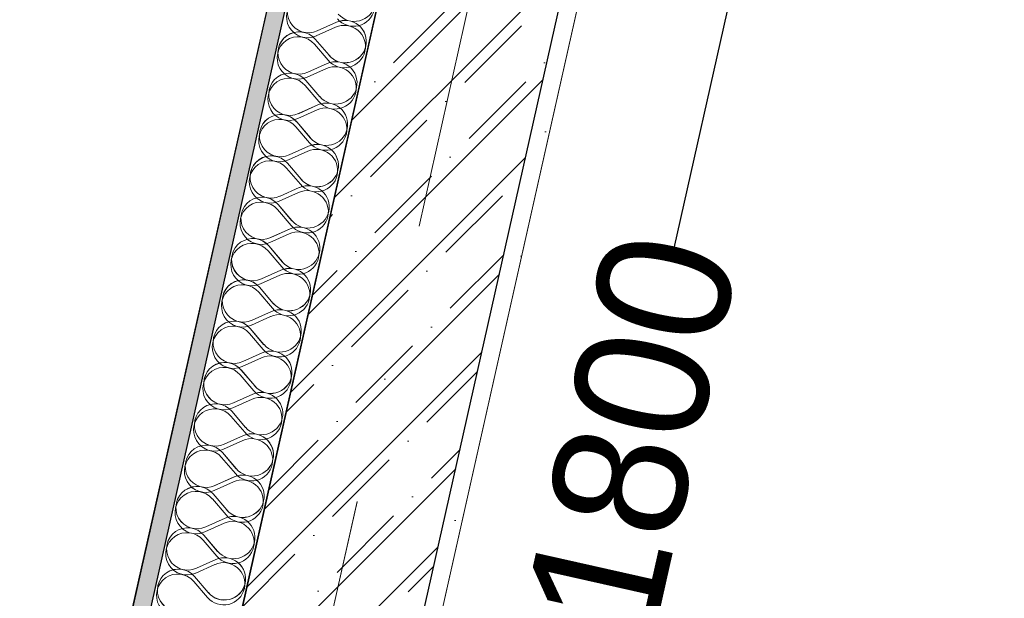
# Model space of a CAD drawing. Header units: millimetres. Extents: x -7145531 to -6681560, y 6117368 to 6219355.
# Tile 30 of 144: x -6936649 to -6935542, y 6132318 to 6132969. Entities that reach past the tile are written whole.
import ezdxf
from ezdxf.enums import TextEntityAlignment as Align

# ---------------------------------------------------------------- set-up
doc = ezdxf.new("R2010")
doc.units = ezdxf.units.MM
doc.header["$MEASUREMENT"] = 0
doc.linetypes.add('Штрихпунктирная', pattern=[670.277762, 352.777767, -176.388884, 0, -141.111112])
for name, color, linetype in [('S - квартира_помещение.АР', 7, 'Continuous'), ('S - МОП.АР', 7, 'Continuous'), ('АР-Стены_внешние_.АР', 7, 'Continuous'), ('АР-Стены_Перегородки_межквартирные_200.АР', 7, 'Continuous'), ('АР-Чертеж-Оси_Осевые размеры.АР', 7, 'Continuous'), ('АР-Чертеж-Размеры.АР', 7, 'Continuous')]:
    doc.layers.add(name, color=color, linetype=linetype)
for name, color, linetype, lineweight in [('АР-Стены_внешние_.АР_Ном._пера__1', 7, 'Continuous', 0), ('АР-Стены_Перегородки_межквартирные_200.АР_Ном._пера__1', 7, 'Continuous', 15), ('АР-Чертеж-Оси_Осевые размеры.АР_Ном._пера__120', 7, 'Continuous', 0)]:
    doc.layers.add(name, color=color, linetype=linetype, lineweight=lineweight)
doc.styles.add('РЎР“Р•РќР•Р\xa0Р\x98Р\xa0_РЎРўР\x98Р›Р¬_3', font='GOTHIC.TTF')
doc.dimstyles.new('СГЕНЕРИР_СТИЛЬ__1', dxfattribs={"dimtxt": 150, "dimasz": 237.5, "dimexe": 0.18, "dimexo": 0.0625, "dimgap": 0, "dimtad": 1, "dimdec": 0, "dimzin": 0, "dimdsep": 46, "dimtxsty": 'РЎР“Р•РќР•Р\xa0Р\x98Р\xa0_РЎРўР\x98Р›Р¬_3', "dimblk": 'ARROWHEAD_6', "dimblk1": 'ARROWHEAD_6', "dimblk2": 'ARROWHEAD_6', "dimcen": 0.09, "dimse1": 1, "dimse2": 1, "dimclrd": 7, "dimclre": 7, "dimclrt": 7, "dimazin": 0, "dimtfac": 1, "dimtdec": 4, "dimtmove": 0, "dimatfit": 3, "dimfxl": 1, "dimtolj": 1, "dimtzin": 0, "dimarcsym": 0})
doc.dimstyles.new('СГЕНЕРИР_СТИЛЬ__2', dxfattribs={"dimtxt": 400, "dimasz": 332.5, "dimexe": 0.18, "dimexo": 0.0625, "dimgap": 0, "dimtad": 1, "dimdec": 0, "dimzin": 0, "dimdsep": 46, "dimtxsty": 'РЎР“Р•РќР•Р\xa0Р\x98Р\xa0_РЎРўР\x98Р›Р¬_3', "dimblk": 'ARROWHEAD_6', "dimblk1": 'ARROWHEAD_6', "dimblk2": 'ARROWHEAD_6', "dimcen": 0.09, "dimse1": 1, "dimse2": 1, "dimclrd": 7, "dimclre": 7, "dimclrt": 7, "dimazin": 0, "dimtfac": 1, "dimtdec": 4, "dimtmove": 0, "dimatfit": 3, "dimfxl": 1, "dimtolj": 1, "dimtzin": 0, "dimarcsym": 0})
pattern_1 = [(45, (-6566190.34, 6563027.8), (-111.369318, 111.369318), [0, -105, 0, -157.5]), (110, (-6565840.34, 6563027.8), (148.001588, 53.868173), [0, -77, 0, -133])]
pattern_2 = [(45, (-6338440.43, 6562625.56), (-111.369318, 111.369318), [0, -105, 0, -157.5]), (110, (-6338090.43, 6562625.56), (148.001588, 53.868173), [0, -77, 0, -133])]

# ---------------------------------------------------------------- blocks, each defined once
blk = doc.blocks.new('*X424', base_point=(-6566190.3, 6562677.8))
at = {"layer": 'АР-Стены_внешние_.АР_Ном._пера__1', "color": 7, "linetype": 'Continuous', "lineweight": 0}
for p, q in [((-7164064.4, 6133358.5), (-7164042.7, 6133368.3)), ((-7164066.5, 6133349.2), (-7164051, 6133331.1)), ((-7164074.8, 6133312), (-7164053.1, 6133321.8)), ((-7164076.9, 6133302.7), (-7164061.5, 6133284.6)), ((-7164085.3, 6133265.6), (-7164063.5, 6133275.3)), ((-7164087.3, 6133256.3), (-7164071.9, 6133238.2)), ((-7164095.7, 6133219.1), (-7164074, 6133228.9)), ((-7164097.8, 6133209.8), (-7164082.3, 6133191.7)), ((-7164106.1, 6133172.7), (-7164084.4, 6133182.4)), ((-7164108.2, 6133163.4), (-7164092.8, 6133145.3)), ((-7164116.6, 6133126.2), (-7164094.8, 6133136)), ((-7164118.6, 6133116.9), (-7164103.2, 6133098.8)), ((-7164127, 6133079.7), (-7164105.3, 6133089.5)), ((-7164129.1, 6133070.4), (-7164113.6, 6133052.3)), ((-7164137.4, 6133033.3), (-7164115.7, 6133043)), ((-7164139.5, 6133024), (-7164124.1, 6133005.9)), ((-7164147.9, 6132986.8), (-7164126.1, 6132996.6)), ((-7164150, 6132977.5), (-7164134.5, 6132959.4)), ((-7164158.3, 6132940.3), (-7164136.6, 6132950.1)), ((-7164160.4, 6132931.1), (-7164144.9, 6132912.9)), ((-7164168.7, 6132893.9), (-7164147, 6132903.7)), ((-7164170.8, 6132884.6), (-7164155.4, 6132866.5)), ((-7164179.2, 6132847.4), (-7164157.5, 6132857.2)), ((-7164181.3, 6132838.1), (-7164165.8, 6132820)), ((-7164189.6, 6132801), (-7164167.9, 6132810.7)), ((-7164191.7, 6132791.7), (-7164176.2, 6132773.6)), ((-7164200, 6132754.5), (-7164178.3, 6132764.3)), ((-7164202.1, 6132745.2), (-7164186.7, 6132727.1))]:
    blk.add_line(p, q, dxfattribs=at)
for centre, start, end in [((-7164074.1, 6133380.2), 40.4718, 294.2116), ((-7164022.5, 6133393), 220.4718, 347.3417), ((-7164032.9, 6133346.6), 347.3417, 114.2116), ((-7164084.6, 6133333.8), 40.4718, 294.2116), ((-7164032.9, 6133346.6), 220.4718, 347.3417), ((-7164043.3, 6133300.1), 347.3417, 114.2116), ((-7164095, 6133287.3), 40.4718, 294.2116), ((-7164043.3, 6133300.1), 220.4718, 347.3417), ((-7164053.8, 6133253.6), 347.3417, 114.2116), ((-7164105.5, 6133240.8), 40.4718, 294.2116), ((-7164053.8, 6133253.6), 220.4718, 347.3417), ((-7164064.2, 6133207.2), 347.3417, 114.2116), ((-7164115.9, 6133194.4), 40.4718, 294.2116), ((-7164064.2, 6133207.2), 220.4718, 347.3417), ((-7164074.6, 6133160.7), 347.3417, 114.2116), ((-7164126.3, 6133147.9), 40.4718, 294.2116), ((-7164074.6, 6133160.7), 220.4718, 347.3417), ((-7164085.1, 6133114.2), 347.3417, 114.2116), ((-7164136.8, 6133101.4), 40.4718, 294.2116), ((-7164085.1, 6133114.2), 220.4718, 347.3417), ((-7164095.5, 6133067.8), 347.3417, 114.2116), ((-7164147.2, 6133055), 40.4718, 294.2116), ((-7164095.5, 6133067.8), 220.4718, 347.3417), ((-7164105.9, 6133021.3), 347.3417, 114.2116), ((-7164157.6, 6133008.5), 40.4718, 294.2116), ((-7164105.9, 6133021.3), 220.4718, 347.3417), ((-7164116.4, 6132974.9), 347.3417, 114.2116), ((-7164168.1, 6132962.1), 40.4718, 294.2116), ((-7164116.4, 6132974.9), 220.4718, 347.3417), ((-7164126.8, 6132928.4), 347.3417, 114.2116), ((-7164178.5, 6132915.6), 40.4718, 294.2116), ((-7164126.8, 6132928.4), 220.4718, 347.3417), ((-7164137.3, 6132881.9), 347.3417, 114.2116), ((-7164188.9, 6132869.1), 40.4718, 294.2116), ((-7164137.3, 6132881.9), 220.4718, 347.3417), ((-7164147.7, 6132835.5), 347.3417, 114.2116), ((-7164199.4, 6132822.7), 40.4718, 294.2116), ((-7164147.7, 6132835.5), 220.4718, 347.3417), ((-7164158.1, 6132789), 347.3417, 114.2116), ((-7164209.8, 6132776.2), 40.4718, 294.2116), ((-7164158.1, 6132789), 220.4718, 347.3417), ((-7164168.6, 6132742.6), 347.3417, 114.2116), ((-7164220.2, 6132729.8), 40.4718, 294.2116), ((-7164168.6, 6132742.6), 220.4718, 347.3417)]:
    blk.add_arc(centre, 23.8, start, end, dxfattribs=at)
blk = doc.blocks.new('Стена_163_8', base_point=(-7164340.2, 6132132.6))
at = {"layer": 'АР-Стены_внешние_.АР', "linetype": 'Continuous', "lineweight": 0, "true_color": 0x000000}
h = blk.add_hatch(dxfattribs=at)
h.set_pattern_fill('ШТУКАТУРКА__ГИПС_01_0008', color=18, style=0, pattern_type=2)
h.set_pattern_definition(pattern_1)
h.paths.add_polyline_path([(-7161215.8, 6146317.8), (-7164394.4, 6132165.3), (-7164374.8, 6132160.9), (-7161196.3, 6146313.5)])
at = {"layer": 'АР-Стены_внешние_.АР_Ном._пера__1', "color": 7, "linetype": 'Continuous', "lineweight": 0}
blk.add_line((-7161196.3, 6146313.5), (-7164374.8, 6132160.9), dxfattribs=at)
at = {"layer": 'АР-Стены_внешние_.АР_Ном._пера__1', "color": 7, "linetype": 'Continuous', "lineweight": 0, "flags": 128}
for points in [[(-7161215.8, 6146317.8), (-7164394.4, 6132165.3)], [(-7164277.3, 6132139), (-7161098.7, 6146291.6)]]:
    blk.add_lwpolyline(points, dxfattribs=at)
at = {"layer": 'АР-Стены_внешние_.АР', "color": 7, "lineweight": 0}
blk.add_blockref('*X424', (-6566190.3, 6562677.8), dxfattribs=at)
blk = doc.blocks.new('Стандартный Маркер Сетки[63]_8', base_point=(-7160680.9, 6147693.7))
at = {"layer": 'АР-Чертеж-Оси_Осевые размеры.АР_Ном._пера__120', "color": 7, "linetype": 'Штрихпунктирная', "lineweight": 0}
blk.add_line((-7160787.5, 6147219.2), (-7165571.2, 6125919.8), dxfattribs=at)
at = {"layer": 'АР-Чертеж-Оси_Осевые размеры.АР_Ном._пера__120', "color": 7, "lineweight": 0, "style": 'РЎР“Р•РќР•Р\xa0Р\x98Р\xa0_РЎРўР\x98Р›Р¬_3'}
blk.add_attdef('AC_MarkerText_1', text='', height=350, rotation=347.3417, dxfattribs=at).set_placement((-7165717.5, 6125138.4), align=Align.TOP_CENTER)
blk = doc.blocks.new('Стандартный Маркер Сетки[83]_8', base_point=(-7160680.9, 6147693.7))
at = {"layer": 'АР-Чертеж-Оси_Осевые размеры.АР_Ном._пера__120', "color": 7, "linetype": 'Штрихпунктирная', "lineweight": 0}
blk.add_line((-7160787.5, 6147219.2), (-7165571.2, 6125919.8), dxfattribs=at)
at = {"layer": 'АР-Чертеж-Оси_Осевые размеры.АР_Ном._пера__120', "color": 7, "lineweight": 0, "style": 'РЎР“Р•РќР•Р\xa0Р\x98Р\xa0_РЎРўР\x98Р›Р¬_3'}
blk.add_attdef('AC_MarkerText_1', text='', height=350, rotation=347.3417, dxfattribs=at).set_placement((-7165717.5, 6125138.4), align=Align.TOP_CENTER)
blk = doc.blocks.new('ARROWHEAD_6')
at = {"color": 0, "linetype": 'Continuous', "lineweight": 0}
for p, q in [((-0.5, -0.5), (0.5, 0.5)), ((0, 0), (-1, 0))]:
    blk.add_line(p, q, dxfattribs=at)
blk = doc.blocks.new('*D584', base_point=(-6566190.3, 6562677.8))
at = {"layer": 'Defpoints', "color": 0, "linetype": 'Continuous', "transparency": 16777216}
for p in [(-6935996.3, 6133643), (-6932158.9, 6132703.9), (-6937658.3, 6126243)]:
    blk.add_point(p, dxfattribs=at)
at = {"layer": 'АР-Чертеж-Оси_Осевые размеры.АР', "color": 7, "linetype": 'Continuous', "lineweight": -2, "transparency": 16777216}
for p, q in [((-6937333.9, 6126170.2), (-6936333.6, 6125945.5)), ((-6934128.8, 6125450.3), (-6935165.7, 6125683.2))]:
    blk.add_line(p, q, dxfattribs=at)
at = {"layer": 'АР-Чертеж-Оси_Осевые размеры.АР', "color": 7, "linetype": 'Continuous', "lineweight": -2, "transparency": 16777216, "xscale": 332.5, "yscale": 332.5, "zscale": 332.5}
for p, rotation in [((-6937658.3, 6126243), 167.3417232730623), ((-6933804.3, 6125377.5), 347.3417232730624)]:
    blk.add_blockref('ARROWHEAD_6', p, dxfattribs=dict(at, rotation=rotation))
at = {"layer": 'АР-Чертеж-Оси_Осевые размеры.АР', "color": 7, "linetype": 'Continuous', "lineweight": 0, "transparency": 16777216, "insert": (-6935749.6, 6125814.4), "char_height": 400, "attachment_point": 5, "rotation": 347.3417, "style": 'РЎР“Р•РќР•Р\xa0Р\x98Р\xa0_РЎРўР\x98Р›Р¬_3'}
blk.add_mtext('\\A1;3950', dxfattribs=at)
blk = doc.blocks.new('*D590', base_point=(-6566190.3, 6562677.8))
at = {"layer": 'Defpoints', "color": 0, "linetype": 'Continuous', "transparency": 16777216}
for p in [(-6936039.5, 6133451.3), (-6936590.3, 6131730.4), (-6936155.9, 6131632.8)]:
    blk.add_point(p, dxfattribs=at)
at = {"layer": 'АР-Чертеж-Размеры.АР', "color": 7, "linetype": 'Continuous', "lineweight": -2, "transparency": 16777216}
for p, q in [((-6935813.6, 6133157.1), (-6935913.5, 6132712.1)), ((-6936103.9, 6131864.5), (-6936007, 6132295.9))]:
    blk.add_line(p, q, dxfattribs=at)
at = {"layer": 'АР-Чертеж-Размеры.АР', "color": 7, "linetype": 'Continuous', "lineweight": -2, "transparency": 16777216, "xscale": 237.5, "yscale": 237.5, "zscale": 237.5}
for p, rotation in [((-6935761.5, 6133388.9), 77.3410680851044), ((-6936155.9, 6131632.8), 257.3410680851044)]:
    blk.add_blockref('ARROWHEAD_6', p, dxfattribs=dict(at, rotation=rotation))
at = {"layer": 'АР-Чертеж-Размеры.АР', "color": 7, "linetype": 'Continuous', "lineweight": 0, "transparency": 16777216, "insert": (-6935960.3, 6132504), "char_height": 150, "attachment_point": 5, "rotation": 77.3411, "style": 'РЎР“Р•РќР•Р\xa0Р\x98Р\xa0_РЎРўР\x98Р›Р¬_3'}
blk.add_mtext('\\A1;1800', dxfattribs=at)
blk = doc.blocks.new('Стена_173_8', base_point=(-7164183.8, 6132097.5))
at = {"layer": 'АР-Стены_внешние_.АР', "linetype": 'Continuous', "lineweight": 0, "true_color": 0x000000}
h = blk.add_hatch(dxfattribs=at)
h.set_pattern_fill('ЖЕЛЕЗОБЕТОН__PROJECT__0008', color=18, style=0, pattern_type=2)
h.set_pattern_definition([(45, (-6566190.34, 6562677.8), (-84.852814, 84.852814), []), (45, (-6566232.77, 6562720.22), (-84.852814, 84.852814), [90, -30, 0, -30])])
h.paths.add_polyline_path([(-7164081.8, 6132095.1), (-7163691.8, 6133831.6), (-7163886.9, 6133875.4), (-7164277, 6132138.9)])
h = blk.add_hatch(dxfattribs=at)
h.set_pattern_fill('ШТУКАТУРКА__ГИПС_01_0008', color=18, style=0, pattern_type=2)
h.set_pattern_definition(pattern_1)
h.paths.add_polyline_path([(-7164062.3, 6132090.7), (-7163672.3, 6133827.2), (-7163691.8, 6133831.6), (-7164081.8, 6132095.1)])
at = {"layer": 'АР-Стены_внешние_.АР_Ном._пера__1', "color": 7, "linetype": 'Continuous', "lineweight": 30}
blk.add_line((-7164081.8, 6132095.1), (-7163691.8, 6133831.6), dxfattribs=at)
at = {"layer": 'АР-Стены_внешние_.АР_Ном._пера__1', "color": 7, "linetype": 'Continuous', "lineweight": 30, "flags": 128}
blk.add_lwpolyline([(-7163886.9, 6133875.4), (-7164277, 6132138.9)], dxfattribs=at)
at = {"layer": 'АР-Стены_внешние_.АР_Ном._пера__1', "color": 7, "linetype": 'Continuous', "lineweight": 0, "flags": 128}
blk.add_lwpolyline([(-7164062.3, 6132090.7), (-7163672.3, 6133827.2)], dxfattribs=at)
blk = doc.blocks.new('*D721', base_point=(-6566190.3, 6562677.8))
at = {"layer": 'Defpoints', "color": 0, "linetype": 'Continuous', "transparency": 16777216}
for p in [(-6932298.5, 6132629.8), (-6936119.6, 6132547), (-6932499.7, 6131734.1)]:
    blk.add_point(p, dxfattribs=at)
at = {"layer": 'АР-Чертеж-Размеры.АР', "color": 7, "linetype": 'Continuous', "lineweight": -2, "transparency": 16777216}
for p, q in [((-6935686.7, 6133390.7), (-6934334.3, 6133087)), ((-6932530.2, 6132681.8), (-6933896.3, 6132988.6))]:
    blk.add_line(p, q, dxfattribs=at)
at = {"layer": 'АР-Чертеж-Размеры.АР', "color": 7, "linetype": 'Continuous', "lineweight": -2, "transparency": 16777216, "xscale": 237.5, "yscale": 237.5, "zscale": 237.5}
for p, rotation in [((-6935918.4, 6133442.7), 167.3424869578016), ((-6932298.5, 6132629.8), 347.3424869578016)]:
    blk.add_blockref('ARROWHEAD_6', p, dxfattribs=dict(at, rotation=rotation))
at = {"layer": 'АР-Чертеж-Размеры.АР', "color": 7, "linetype": 'Continuous', "lineweight": 0, "transparency": 16777216, "insert": (-6934115.3, 6133037.8), "char_height": 150, "attachment_point": 5, "rotation": 347.3425, "style": 'РЎР“Р•РќР•Р\xa0Р\x98Р\xa0_РЎРўР\x98Р›Р¬_3'}
blk.add_mtext('\\A1;3710', dxfattribs=at)
blk = doc.blocks.new('*X873', base_point=(-6338440.4, 6562275.6))
at = {"layer": 'АР-Стены_Перегородки_межквартирные_200.АР_Ном._пера__1', "color": 7, "linetype": 'Continuous', "lineweight": 0}
for p, q in [((-6936315.4, 6132950.7), (-6936293.7, 6132960.5)), ((-6936317.5, 6132941.5), (-6936302, 6132923.3)), ((-6936325.8, 6132904.3), (-6936304.1, 6132914.1)), ((-6936327.9, 6132895), (-6936312.4, 6132876.9)), ((-6936336.2, 6132857.8), (-6936314.5, 6132867.6)), ((-6936338.3, 6132848.5), (-6936322.9, 6132830.4)), ((-6936346.7, 6132811.4), (-6936325, 6132821.1)), ((-6936348.8, 6132802.1), (-6936333.3, 6132784)), ((-6936357.1, 6132764.9), (-6936335.4, 6132774.7)), ((-6936359.2, 6132755.6), (-6936343.7, 6132737.5)), ((-6936367.6, 6132718.4), (-6936345.8, 6132728.2)), ((-6936369.6, 6132709.1), (-6936354.2, 6132691)), ((-6936378, 6132672), (-6936356.3, 6132681.7)), ((-6936380.1, 6132662.7), (-6936364.6, 6132644.6)), ((-6936388.4, 6132625.5), (-6936366.7, 6132635.3)), ((-6936390.5, 6132616.2), (-6936375.1, 6132598.1)), ((-6936398.9, 6132579.1), (-6936377.1, 6132588.8)), ((-6936400.9, 6132569.8), (-6936385.5, 6132551.6)), ((-6936409.3, 6132532.6), (-6936387.6, 6132542.4)), ((-6936411.4, 6132523.3), (-6936395.9, 6132505.2)), ((-6936419.7, 6132486.1), (-6936398, 6132495.9)), ((-6936421.8, 6132476.8), (-6936406.4, 6132458.7)), ((-6936430.2, 6132439.7), (-6936408.4, 6132449.4)), ((-6936432.2, 6132430.4), (-6936416.8, 6132412.3)), ((-6936440.6, 6132393.2), (-6936418.9, 6132403)), ((-6936442.7, 6132383.9), (-6936427.2, 6132365.8)), ((-6936451, 6132346.7), (-6936429.3, 6132356.5)), ((-6936453.1, 6132337.5), (-6936437.7, 6132319.3))]:
    blk.add_line(p, q, dxfattribs=at)
for centre, start, end in [((-6936325.1, 6132972.5), 40.4725, 294.2123), ((-6936273.5, 6132985.3), 220.4725, 347.3424), ((-6936283.9, 6132938.8), 347.3424, 114.2123), ((-6936335.6, 6132926), 40.4725, 294.2123), ((-6936283.9, 6132938.8), 220.4725, 347.3424), ((-6936294.3, 6132892.3), 347.3424, 114.2123), ((-6936346, 6132879.5), 40.4725, 294.2123), ((-6936294.3, 6132892.3), 220.4725, 347.3424), ((-6936304.8, 6132845.9), 347.3424, 114.2123), ((-6936356.4, 6132833.1), 40.4725, 294.2123), ((-6936304.8, 6132845.9), 220.4725, 347.3424), ((-6936315.2, 6132799.4), 347.3424, 114.2123), ((-6936366.9, 6132786.6), 40.4725, 294.2123), ((-6936315.2, 6132799.4), 220.4725, 347.3424), ((-6936325.6, 6132753), 347.3424, 114.2123), ((-6936377.3, 6132740.2), 40.4725, 294.2123), ((-6936325.6, 6132753), 220.4725, 347.3424), ((-6936336.1, 6132706.5), 347.3424, 114.2123), ((-6936387.7, 6132693.7), 40.4725, 294.2123), ((-6936336.1, 6132706.5), 220.4725, 347.3424), ((-6936346.5, 6132660), 347.3424, 114.2123), ((-6936398.2, 6132647.2), 40.4725, 294.2123), ((-6936346.5, 6132660), 220.4725, 347.3424), ((-6936356.9, 6132613.6), 347.3424, 114.2123), ((-6936408.6, 6132600.8), 40.4725, 294.2123), ((-6936356.9, 6132613.6), 220.4725, 347.3424), ((-6936367.4, 6132567.1), 347.3424, 114.2123), ((-6936419.1, 6132554.3), 40.4725, 294.2123), ((-6936367.4, 6132567.1), 220.4725, 347.3424), ((-6936377.8, 6132520.6), 347.3424, 114.2123), ((-6936429.5, 6132507.8), 40.4725, 294.2123), ((-6936377.8, 6132520.6), 220.4725, 347.3424), ((-6936388.2, 6132474.2), 347.3424, 114.2123), ((-6936439.9, 6132461.4), 40.4725, 294.2123), ((-6936388.2, 6132474.2), 220.4725, 347.3424), ((-6936398.7, 6132427.7), 347.3424, 114.2123), ((-6936450.4, 6132414.9), 40.4725, 294.2123), ((-6936398.7, 6132427.7), 220.4725, 347.3424), ((-6936409.1, 6132381.3), 347.3424, 114.2123), ((-6936460.8, 6132368.5), 40.4725, 294.2123), ((-6936409.1, 6132381.3), 220.4725, 347.3424), ((-6936419.5, 6132334.8), 347.3424, 114.2123), ((-6936471.2, 6132322), 40.4725, 294.2123), ((-6936419.5, 6132334.8), 220.4725, 347.3424)]:
    blk.add_arc(centre, 23.8, start, end, dxfattribs=at)
blk = doc.blocks.new('Стена_258_3', base_point=(-6933461.3, 6145935.1))
at = {"layer": 'АР-Стены_Перегородки_межквартирные_200.АР', "linetype": 'Continuous', "lineweight": 0, "true_color": 0x000000}
h = blk.add_hatch(dxfattribs=at)
h.set_pattern_fill('ШТУКАТУРКА__ГИПС_01_0003', color=18, style=0, pattern_type=2)
h.set_pattern_definition(pattern_2)
h.paths.add_polyline_path([(-6933465.7, 6145915.6), (-6936644.1, 6131763), (-6936624.6, 6131758.6), (-6933446.2, 6145911.2)])
at = {"layer": 'АР-Стены_Перегородки_межквартирные_200.АР_Ном._пера__1', "color": 7, "linetype": 'Continuous', "lineweight": 0}
blk.add_line((-6933446.2, 6145911.2), (-6936624.6, 6131758.6), dxfattribs=at)
at = {"layer": 'АР-Стены_Перегородки_межквартирные_200.АР_Ном._пера__1', "color": 7, "linetype": 'Continuous', "lineweight": 0, "flags": 128}
for points in [[(-6933465.7, 6145915.6), (-6936644.1, 6131763)], [(-6936527, 6131736.7), (-6933348.6, 6145889.3)]]:
    blk.add_lwpolyline(points, dxfattribs=at)
at = {"layer": 'АР-Стены_Перегородки_межквартирные_200.АР', "color": 7, "lineweight": 0}
blk.add_blockref('*X873', (-6338440.4, 6562275.6), dxfattribs=at)
blk = doc.blocks.new('*X876', base_point=(-6338440.4, 6562275.6))
at = {"layer": 'АР-Стены_внешние_.АР_Ном._пера__1', "color": 7, "linetype": 'Continuous', "lineweight": 0}
for p, q in [((-6936314.5, 6132956.3), (-6936292.8, 6132966)), ((-6936316.6, 6132947), (-6936301.1, 6132928.9)), ((-6936324.9, 6132909.8), (-6936303.2, 6132919.6)), ((-6936327, 6132900.5), (-6936311.5, 6132882.4)), ((-6936335.3, 6132863.3), (-6936313.6, 6132873.1)), ((-6936337.4, 6132854), (-6936322, 6132835.9)), ((-6936345.8, 6132816.9), (-6936324.1, 6132826.6)), ((-6936347.9, 6132807.6), (-6936332.4, 6132789.5)), ((-6936356.2, 6132770.4), (-6936334.5, 6132780.2)), ((-6936358.3, 6132761.1), (-6936342.8, 6132743)), ((-6936366.6, 6132724), (-6936344.9, 6132733.7)), ((-6936368.7, 6132714.7), (-6936353.3, 6132696.5)), ((-6936377.1, 6132677.5), (-6936355.4, 6132687.3)), ((-6936379.2, 6132668.2), (-6936363.7, 6132650.1)), ((-6936387.5, 6132631), (-6936365.8, 6132640.8)), ((-6936389.6, 6132621.7), (-6936374.2, 6132603.6)), ((-6936398, 6132584.6), (-6936376.2, 6132594.3)), ((-6936400, 6132575.3), (-6936384.6, 6132557.2)), ((-6936408.4, 6132538.1), (-6936386.7, 6132547.9)), ((-6936410.5, 6132528.8), (-6936395, 6132510.7)), ((-6936418.8, 6132491.6), (-6936397.1, 6132501.4)), ((-6936420.9, 6132482.4), (-6936405.5, 6132464.2)), ((-6936429.3, 6132445.2), (-6936407.5, 6132454.9)), ((-6936431.3, 6132435.9), (-6936415.9, 6132417.8)), ((-6936439.7, 6132398.7), (-6936418, 6132408.5)), ((-6936441.8, 6132389.4), (-6936426.3, 6132371.3)), ((-6936450.1, 6132352.3), (-6936428.4, 6132362)), ((-6936452.2, 6132343), (-6936436.8, 6132324.9))]:
    blk.add_line(p, q, dxfattribs=at)
for centre, start, end in [((-6936324.2, 6132978), 40.4718, 294.2116), ((-6936272.6, 6132990.8), 220.4718, 347.3417), ((-6936283, 6132944.3), 347.3417, 114.2116), ((-6936334.7, 6132931.5), 40.4718, 294.2116), ((-6936283, 6132944.3), 220.4718, 347.3417), ((-6936293.4, 6132897.9), 347.3417, 114.2116), ((-6936345.1, 6132885.1), 40.4718, 294.2116), ((-6936293.4, 6132897.9), 220.4718, 347.3417), ((-6936303.9, 6132851.4), 347.3417, 114.2116), ((-6936355.5, 6132838.6), 40.4718, 294.2116), ((-6936303.9, 6132851.4), 220.4718, 347.3417), ((-6936314.3, 6132804.9), 347.3417, 114.2116), ((-6936366, 6132792.1), 40.4718, 294.2116), ((-6936314.3, 6132804.9), 220.4718, 347.3417), ((-6936324.7, 6132758.5), 347.3417, 114.2116), ((-6936376.4, 6132745.7), 40.4718, 294.2116), ((-6936324.7, 6132758.5), 220.4718, 347.3417), ((-6936335.2, 6132712), 347.3417, 114.2116), ((-6936386.8, 6132699.2), 40.4718, 294.2116), ((-6936335.2, 6132712), 220.4718, 347.3417), ((-6936345.6, 6132665.5), 347.3417, 114.2116), ((-6936397.3, 6132652.7), 40.4718, 294.2116), ((-6936345.6, 6132665.5), 220.4718, 347.3417), ((-6936356, 6132619.1), 347.3417, 114.2116), ((-6936407.7, 6132606.3), 40.4718, 294.2116), ((-6936356, 6132619.1), 220.4718, 347.3417), ((-6936366.5, 6132572.6), 347.3417, 114.2116), ((-6936418.2, 6132559.8), 40.4718, 294.2116), ((-6936366.5, 6132572.6), 220.4718, 347.3417), ((-6936376.9, 6132526.2), 347.3417, 114.2116), ((-6936428.6, 6132513.4), 40.4718, 294.2116), ((-6936376.9, 6132526.2), 220.4718, 347.3417), ((-6936387.3, 6132479.7), 347.3417, 114.2116), ((-6936439, 6132466.9), 40.4718, 294.2116), ((-6936387.3, 6132479.7), 220.4718, 347.3417), ((-6936397.8, 6132433.2), 347.3417, 114.2116), ((-6936449.5, 6132420.4), 40.4718, 294.2116), ((-6936397.8, 6132433.2), 220.4718, 347.3417), ((-6936408.2, 6132386.8), 347.3417, 114.2116), ((-6936459.9, 6132374), 40.4718, 294.2116), ((-6936408.2, 6132386.8), 220.4718, 347.3417), ((-6936418.6, 6132340.3), 347.3417, 114.2116), ((-6936470.3, 6132327.5), 40.4718, 294.2116), ((-6936418.6, 6132340.3), 220.4718, 347.3417)]:
    blk.add_arc(centre, 23.8, start, end, dxfattribs=at)
blk = doc.blocks.new('Стена_259_3', base_point=(-6936590.3, 6131730.4))
at = {"layer": 'АР-Стены_внешние_.АР', "linetype": 'Continuous', "lineweight": 0, "true_color": 0x000000}
h = blk.add_hatch(dxfattribs=at)
h.set_pattern_fill('ШТУКАТУРКА__ГИПС_01_0003', color=18, style=0, pattern_type=2)
h.set_pattern_definition(pattern_2)
h.paths.add_polyline_path([(-6933465.9, 6145915.6), (-6936644.4, 6131763), (-6936624.9, 6131758.7), (-6933446.3, 6145911.2)])
at = {"layer": 'АР-Стены_внешние_.АР_Ном._пера__1', "color": 7, "linetype": 'Continuous', "lineweight": 0}
blk.add_line((-6933446.3, 6145911.2), (-6936624.9, 6131758.7), dxfattribs=at)
at = {"layer": 'АР-Стены_внешние_.АР_Ном._пера__1', "color": 7, "linetype": 'Continuous', "lineweight": 0, "flags": 128}
for points in [[(-6933465.9, 6145915.6), (-6936644.4, 6131763)], [(-6936527.4, 6131736.7), (-6933348.8, 6145889.3)]]:
    blk.add_lwpolyline(points, dxfattribs=at)
at = {"layer": 'АР-Стены_внешние_.АР', "color": 7, "lineweight": 0}
blk.add_blockref('*X876', (-6338440.4, 6562275.6), dxfattribs=at)
blk = doc.blocks.new('Стандартный Маркер Сетки[130]_3', base_point=(-6932931, 6147291.5))
at = {"layer": 'АР-Чертеж-Оси_Осевые размеры.АР_Ном._пера__120', "color": 7, "linetype": 'Штрихпунктирная', "lineweight": 0}
blk.add_line((-6933037.6, 6146816.9), (-6937821.3, 6125517.5), dxfattribs=at)
at = {"layer": 'АР-Чертеж-Оси_Осевые размеры.АР_Ном._пера__120', "color": 7, "lineweight": 0, "style": 'РЎР“Р•РќР•Р\xa0Р\x98Р\xa0_РЎРўР\x98Р›Р¬_3'}
blk.add_attdef('AC_MarkerText_1', text='', height=350, rotation=347.3417, dxfattribs=at).set_placement((-6937967.6, 6124736.2), align=Align.TOP_CENTER)
blk = doc.blocks.new('Стандартный Маркер Сетки[143]_3', base_point=(-6932931, 6147291.5))
at = {"layer": 'АР-Чертеж-Оси_Осевые размеры.АР_Ном._пера__120', "color": 7, "linetype": 'Штрихпунктирная', "lineweight": 0}
blk.add_line((-6933037.6, 6146816.9), (-6937821.3, 6125517.5), dxfattribs=at)
at = {"layer": 'АР-Чертеж-Оси_Осевые размеры.АР_Ном._пера__120', "color": 7, "lineweight": 0, "style": 'РЎР“Р•РќР•Р\xa0Р\x98Р\xa0_РЎРўР\x98Р›Р¬_3'}
blk.add_attdef('AC_MarkerText_1', text='', height=350, rotation=347.3417, dxfattribs=at).set_placement((-6937967.6, 6124736.2), align=Align.TOP_CENTER)
blk = doc.blocks.new('Стена_267_3', base_point=(-6936433.9, 6131695.2))
at = {"layer": 'АР-Стены_внешние_.АР', "linetype": 'Continuous', "lineweight": 0, "true_color": 0x000000}
h = blk.add_hatch(dxfattribs=at)
h.set_pattern_fill('ЖЕЛЕЗОБЕТОН__PROJECT__0003', color=18, style=0, pattern_type=2)
h.set_pattern_definition([(45, (-6338440.43, 6562275.56), (-84.852814, 84.852814), []), (45, (-6338482.86, 6562317.98), (-84.852814, 84.852814), [90, -30, 0, -30])])
h.paths.add_polyline_path([(-6936331.9, 6131692.8), (-6935941.9, 6133429.4), (-6936137, 6133473.2), (-6936527, 6131736.7)])
h = blk.add_hatch(dxfattribs=at)
h.set_pattern_fill('ШТУКАТУРКА__ГИПС_01_0003', color=18, style=0, pattern_type=2)
h.set_pattern_definition(pattern_2)
h.paths.add_polyline_path([(-6936312.4, 6131688.5), (-6935922.4, 6133425), (-6935941.9, 6133429.4), (-6936331.9, 6131692.8)])
at = {"layer": 'АР-Стены_внешние_.АР_Ном._пера__1', "color": 7, "linetype": 'Continuous', "lineweight": 30}
blk.add_line((-6936331.9, 6131692.8), (-6935941.9, 6133429.4), dxfattribs=at)
at = {"layer": 'АР-Стены_внешние_.АР_Ном._пера__1', "color": 7, "linetype": 'Continuous', "lineweight": 30, "flags": 128}
blk.add_lwpolyline([(-6936137, 6133473.2), (-6936527, 6131736.7)], dxfattribs=at)
at = {"layer": 'АР-Стены_внешние_.АР_Ном._пера__1', "color": 7, "linetype": 'Continuous', "lineweight": 0, "flags": 128}
blk.add_lwpolyline([(-6936312.4, 6131688.5), (-6935922.4, 6133425)], dxfattribs=at)

msp = doc.modelspace()

# ---------------------------------------------------------------- linework, layer by layer
at = {"layer": 'S - квартира_помещение.АР', "color": 254, "linetype": 'Continuous', "lineweight": 0, "true_color": 0xffe1c4, "flags": 128}
msp.add_lwpolyline([(-6932692.5, 6130875.5), (-6931745.9, 6135090.5), (-6935365.8, 6135903.5), (-6936312.4, 6131688.5)], close=True, dxfattribs=at)
at = {"layer": 'S - МОП.АР', "color": 254, "linetype": 'Continuous', "lineweight": 0, "true_color": 0xd1c7d6, "flags": 128}
msp.add_lwpolyline([(-6954335.9, 6152155.6), (-6957846.3, 6136524.6), (-6950519, 6134879), (-6950271.3, 6135981.7), (-6950027.1, 6135926.9), (-6950274.8, 6134824.2), (-6946937.8, 6134074.8), (-6936644.3, 6131762.8), (-6933465.7, 6145915.6)], dxfattribs=at)

# ---------------------------------------------------------------- block references
at = {"layer": 'АР-Стены_внешние_.АР', "color": 7, "lineweight": 0}
for name, p in [('Стена_163_8', (-6936590.3, 6131730.4)), ('Стена_259_3', (-6936590.3, 6131730.4)), ('Стена_173_8', (-6936433.9, 6131695.2)), ('Стена_267_3', (-6936433.9, 6131695.2))]:
    msp.add_blockref(name, p, dxfattribs=at)
at = {"layer": 'АР-Стены_Перегородки_межквартирные_200.АР', "color": 7, "lineweight": 0}
msp.add_blockref('Стена_258_3', (-6933461.3, 6145935.1), dxfattribs=at)
at = {"layer": 'АР-Чертеж-Оси_Осевые размеры.АР', "color": 8, "linetype": 'Continuous', "lineweight": 15}
for name in ['Стандартный Маркер Сетки[63]_8', 'Стандартный Маркер Сетки[83]_8', 'Стандартный Маркер Сетки[130]_3', 'Стандартный Маркер Сетки[143]_3']:
    msp.add_blockref(name, (-6932931, 6147291.5), dxfattribs=at)

# ---------------------------------------------------------------- dimensions: what is measured, and where the dimension line sits
at = {"layer": 'АР-Чертеж-Оси_Осевые размеры.АР', "color": 7, "linetype": 'Continuous', "lineweight": 0}
dim = msp.add_linear_dim(base=(-6937658.3, 6126243), p1=(-6932158.9, 6132703.9), p2=(-6935996.3, 6133643), angle=167.3417, dimstyle='СГЕНЕРИР_СТИЛЬ__2', dxfattribs=at)
dim.commit()
dim.dimension.update_dxf_attribs({"geometry": '*D584', "text_midpoint": (-6935749.6, 6125814.4), "dimtype": 160, "text_rotation": 347.3417})
at = {"layer": 'АР-Чертеж-Размеры.АР', "color": 7, "linetype": 'Continuous', "lineweight": 0}
for base, p1, p2, angle, picture, middle, turn in [((-6936155.9, 6131632.8), (-6936039.5, 6133451.3), (-6936590.3, 6131730.4), 257.3411, '*D590', (-6935960.3, 6132504), 77.3411), ((-6932298.5, 6132629.8), (-6936119.6, 6132547), (-6932499.7, 6131734.1), 347.3425, '*D721', (-6934115.3, 6133037.8), 347.3425)]:
    dim = msp.add_linear_dim(base=base, p1=p1, p2=p2, angle=angle, dimstyle='СГЕНЕРИР_СТИЛЬ__1', dxfattribs=at)
    dim.commit()
    dim.dimension.update_dxf_attribs({"geometry": picture, "text_midpoint": middle, "dimtype": 160, "text_rotation": turn})

doc.saveas('drawing.dxf')
